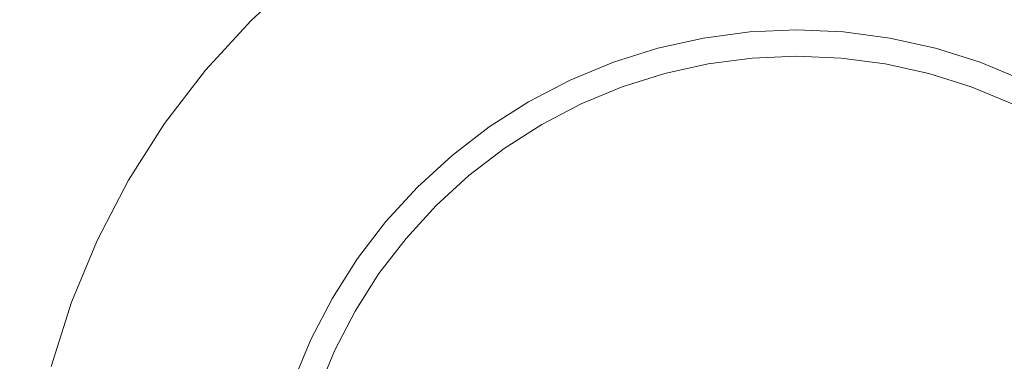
# Model space of a CAD drawing. Header units: millimetres. Extents: x -230 to 230, y -130 to 130.
# Tile 17 of 47: x -122 to -104, y 109 to 115. Entities that reach past the tile are written whole.
import ezdxf

# ---------------------------------------------------------------- set-up
doc = ezdxf.new("R2010")
doc.units = ezdxf.units.MM
doc.header["$LTSCALE"] = 25.4
doc.layers.add('Lighting-Moving Light', color=7, linetype='Continuous', lineweight=5, true_color=0x000000)

# ---------------------------------------------------------------- blocks, each defined once
blk = doc.blocks.new('Group-1')
at = {"layer": 'Lighting-Moving Light', "color": 7, "linetype": 'Continuous', "lineweight": 5, "transparency": 33554687}
for points, invisible_edges in [([(-503.576, 1.533, -25), (-503.576, 226.446, -25), (-761.075, 239.033, -25), (-761.075, -11.053, -25)], 14), ([(-516.162, 239.033, -25), (-761.075, 239.033, -25), (-503.576, 226.446, -25)], 10), ([(-758.504, 235.499, -116.924), (-757.565, 235.523, -116.924), (-770.152, 222.936, -116.924)], 10), ([(-770.152, 222.936, -116.924), (-519.672, 235.523, -116.924), (-519.672, -7.543, -116.924), (-757.565, -7.543, -116.924)], 11), ([(-757.565, 235.523, -116.924), (-519.672, 235.523, -116.924), (-770.152, 222.936, -116.924)], 10), ([(-758.504, 235.499, -116.924), (-770.152, 222.936, -116.924), (-770.128, 223.875, -116.924)], 9), ([(-758.504, 235.499, -116.924), (-770.128, 223.875, -116.924), (-770.056, 224.788, -116.924)], 9), ([(-759.417, 235.427, -116.924), (-758.504, 235.499, -116.924), (-770.056, 224.788, -116.924)], 10), ([(-760.303, 235.307, -116.924), (-759.417, 235.427, -116.924), (-770.056, 224.788, -116.924)], 10), ([(-760.303, 235.307, -116.924), (-770.056, 224.788, -116.924), (-769.936, 225.674, -116.924)], 9), ([(-760.303, 235.307, -116.924), (-769.936, 225.674, -116.924), (-769.769, 226.531, -116.924)], 9), ([(-761.16, 235.14, -116.924), (-760.303, 235.307, -116.924), (-769.769, 226.531, -116.924)], 10), ([(-746.119, 233.49, -24.957), (-747.383, 233.434, -24.957), (-746.997, 229.025, -0.368), (-746.119, 229.064, -0.368)], 10), ([(-747.383, 233.434, -24.957), (-746.119, 233.49, -24.957), (-744.855, 233.434, -24.957), (-746.119, 218.99, -24.957)], 12), ([(-744.855, 233.434, -24.957), (-746.119, 233.49, -24.957), (-746.119, 229.064, -0.368), (-745.241, 229.025, -0.368)], 10), ([(-749.872, 232.996, -24.957), (-748.637, 233.269, -24.957), (-747.383, 233.434, -24.957), (-746.119, 218.99, -24.957)], 12), ([(-747.383, 233.434, -24.957), (-748.637, 233.269, -24.957), (-747.868, 228.911, -0.368), (-746.997, 229.025, -0.368)], 10), ([(-744.855, 233.434, -24.957), (-743.601, 233.269, -24.957), (-742.366, 232.996, -24.957), (-746.119, 218.99, -24.957)], 12), ([(-743.601, 233.269, -24.957), (-744.855, 233.434, -24.957), (-745.241, 229.025, -0.368), (-744.369, 228.911, -0.368)], 10), ([(-748.637, 233.269, -24.957), (-749.872, 232.996, -24.957), (-748.726, 228.72, -0.368), (-747.868, 228.911, -0.368)], 10), ([(-742.366, 232.996, -24.957), (-743.601, 233.269, -24.957), (-744.369, 228.911, -0.368), (-743.511, 228.72, -0.368)], 10), ([(-752.247, 232.131, -24.957), (-751.078, 232.615, -24.957), (-749.872, 232.996, -24.957), (-746.119, 218.99, -24.957)], 12), ([(-749.872, 232.996, -24.957), (-751.078, 232.615, -24.957), (-749.564, 228.456, -0.368), (-748.726, 228.72, -0.368)], 10), ([(-742.366, 232.996, -24.957), (-741.159, 232.615, -24.957), (-739.991, 232.131, -24.957), (-746.119, 218.99, -24.957)], 12), ([(-741.159, 232.615, -24.957), (-742.366, 232.996, -24.957), (-743.511, 228.72, -0.368), (-742.673, 228.456, -0.368)], 10), ([(-751.078, 232.615, -24.957), (-752.247, 232.131, -24.957), (-750.376, 228.12, -0.368), (-749.564, 228.456, -0.368)], 10), ([(-739.991, 232.131, -24.957), (-741.159, 232.615, -24.957), (-742.673, 228.456, -0.368), (-741.861, 228.12, -0.368)], 10), ([(-754.436, 230.867, -24.957), (-753.369, 231.547, -24.957), (-752.247, 232.131, -24.957), (-746.119, 218.99, -24.957)], 12), ([(-752.247, 232.131, -24.957), (-753.369, 231.547, -24.957), (-751.156, 227.714, -0.368), (-750.376, 228.12, -0.368)], 10), ([(-739.991, 232.131, -24.957), (-738.869, 231.547, -24.957), (-737.802, 230.867, -24.957), (-746.119, 218.99, -24.957)], 12), ([(-753.369, 231.547, -24.957), (-754.436, 230.867, -24.957), (-751.897, 227.242, -0.368), (-751.156, 227.714, -0.368)], 10), ([(-756.372, 229.243, -24.957), (-755.439, 230.097, -24.957), (-754.436, 230.867, -24.957), (-746.119, 218.99, -24.957)], 12), ([(-754.436, 230.867, -24.957), (-755.439, 230.097, -24.957), (-752.594, 226.707, -0.368), (-751.897, 227.242, -0.368)], 10), ([(-737.802, 230.867, -24.957), (-736.798, 230.097, -24.957), (-735.866, 229.243, -24.957), (-746.119, 218.99, -24.957)], 12), ([(-755.439, 230.097, -24.957), (-756.372, 229.243, -24.957), (-753.242, 226.113, -0.368), (-752.594, 226.707, -0.368)], 10), ([(-757.996, 227.306, -24.957), (-757.226, 228.31, -24.957), (-756.372, 229.243, -24.957), (-746.119, 218.99, -24.957)], 12), ([(-756.372, 229.243, -24.957), (-757.226, 228.31, -24.957), (-753.836, 225.465, -0.368), (-753.242, 226.113, -0.368)], 10), ([(-735.866, 229.243, -24.957), (-735.011, 228.31, -24.957), (-734.241, 227.306, -24.957), (-746.119, 218.99, -24.957)], 12), ([(-746.996, 229.016, -0.326), (-746.119, 229.054, -0.326), (-746.119, 229.064, -0.368), (-746.997, 229.025, -0.368)], 11), ([(-746.995, 229.003, -0.284), (-746.119, 229.041, -0.284), (-746.119, 229.054, -0.326), (-746.996, 229.016, -0.326)], 15), ([(-746.119, 229.054, -0.326), (-745.242, 229.016, -0.326), (-745.241, 229.025, -0.368), (-746.119, 229.064, -0.368)], 11), ([(-746.119, 229.041, -0.284), (-745.243, 229.003, -0.284), (-745.242, 229.016, -0.326), (-746.119, 229.054, -0.326)], 15), ([(-748.724, 228.711, -0.326), (-747.866, 228.901, -0.326), (-747.868, 228.911, -0.368), (-748.726, 228.72, -0.368)], 11), ([(-748.72, 228.698, -0.284), (-747.864, 228.888, -0.284), (-747.866, 228.901, -0.326), (-748.724, 228.711, -0.326)], 15), ([(-748.716, 228.682, -0.244), (-747.861, 228.872, -0.244), (-747.864, 228.888, -0.284), (-748.72, 228.698, -0.284)], 15), ([(-748.711, 228.663, -0.205), (-747.858, 228.852, -0.205), (-747.861, 228.872, -0.244), (-748.716, 228.682, -0.244)], 15), ([(-747.866, 228.901, -0.326), (-746.996, 229.016, -0.326), (-746.997, 229.025, -0.368), (-747.868, 228.911, -0.368)], 11), ([(-747.864, 228.888, -0.284), (-746.995, 229.003, -0.284), (-746.996, 229.016, -0.326), (-747.866, 228.901, -0.326)], 15), ([(-747.861, 228.872, -0.244), (-746.993, 228.986, -0.244), (-746.995, 229.003, -0.284), (-747.864, 228.888, -0.284)], 15), ([(-747.858, 228.852, -0.205), (-746.992, 228.966, -0.205), (-746.993, 228.986, -0.244), (-747.861, 228.872, -0.244)], 15), ([(-747.854, 228.829, -0.169), (-746.99, 228.942, -0.169), (-746.992, 228.966, -0.205), (-747.858, 228.852, -0.205)], 15), ([(-747.849, 228.803, -0.134), (-746.987, 228.916, -0.134), (-746.99, 228.942, -0.169), (-747.854, 228.829, -0.169)], 15), ([(-747.844, 228.774, -0.102), (-746.985, 228.887, -0.102), (-746.987, 228.916, -0.134), (-747.849, 228.803, -0.134)], 15), ([(-747.838, 228.742, -0.073), (-746.982, 228.855, -0.073), (-746.985, 228.887, -0.102), (-747.844, 228.774, -0.102)], 15), ([(-746.993, 228.986, -0.244), (-746.119, 229.024, -0.244), (-746.119, 229.041, -0.284), (-746.995, 229.003, -0.284)], 15), ([(-746.992, 228.966, -0.205), (-746.119, 229.004, -0.205), (-746.119, 229.024, -0.244), (-746.993, 228.986, -0.244)], 15), ([(-746.99, 228.942, -0.169), (-746.119, 228.98, -0.169), (-746.119, 229.004, -0.205), (-746.992, 228.966, -0.205)], 15), ([(-746.987, 228.916, -0.134), (-746.119, 228.954, -0.134), (-746.119, 228.98, -0.169), (-746.99, 228.942, -0.169)], 15), ([(-746.985, 228.887, -0.102), (-746.119, 228.924, -0.102), (-746.119, 228.954, -0.134), (-746.987, 228.916, -0.134)], 15), ([(-746.982, 228.855, -0.073), (-746.119, 228.892, -0.073), (-746.119, 228.924, -0.102), (-746.985, 228.887, -0.102)], 15), ([(-746.979, 228.82, -0.046), (-746.119, 228.858, -0.046), (-746.119, 228.892, -0.073), (-746.982, 228.855, -0.073)], 15), ([(-746.119, 229.024, -0.244), (-745.244, 228.986, -0.244), (-745.243, 229.003, -0.284), (-746.119, 229.041, -0.284)], 15), ([(-746.119, 229.004, -0.205), (-745.246, 228.966, -0.205), (-745.244, 228.986, -0.244), (-746.119, 229.024, -0.244)], 15), ([(-746.119, 228.98, -0.169), (-745.248, 228.942, -0.169), (-745.246, 228.966, -0.205), (-746.119, 229.004, -0.205)], 15), ([(-746.119, 228.954, -0.134), (-745.25, 228.916, -0.134), (-745.248, 228.942, -0.169), (-746.119, 228.98, -0.169)], 15), ([(-746.119, 228.924, -0.102), (-745.253, 228.887, -0.102), (-745.25, 228.916, -0.134), (-746.119, 228.954, -0.134)], 15), ([(-746.119, 228.892, -0.073), (-745.256, 228.855, -0.073), (-745.253, 228.887, -0.102), (-746.119, 228.924, -0.102)], 15), ([(-746.119, 228.858, -0.046), (-745.259, 228.82, -0.046), (-745.256, 228.855, -0.073), (-746.119, 228.892, -0.073)], 15), ([(-745.256, 228.855, -0.073), (-744.399, 228.742, -0.073), (-744.394, 228.774, -0.102), (-745.253, 228.887, -0.102)], 15), ([(-745.253, 228.887, -0.102), (-744.394, 228.774, -0.102), (-744.388, 228.803, -0.134), (-745.25, 228.916, -0.134)], 15), ([(-745.25, 228.916, -0.134), (-744.388, 228.803, -0.134), (-744.384, 228.829, -0.169), (-745.248, 228.942, -0.169)], 15), ([(-745.248, 228.942, -0.169), (-744.384, 228.829, -0.169), (-744.38, 228.852, -0.205), (-745.246, 228.966, -0.205)], 15), ([(-745.246, 228.966, -0.205), (-744.38, 228.852, -0.205), (-744.376, 228.872, -0.244), (-745.244, 228.986, -0.244)], 15), ([(-745.244, 228.986, -0.244), (-744.376, 228.872, -0.244), (-744.373, 228.888, -0.284), (-745.243, 229.003, -0.284)], 15), ([(-745.243, 229.003, -0.284), (-744.373, 228.888, -0.284), (-744.371, 228.901, -0.326), (-745.242, 229.016, -0.326)], 15), ([(-745.242, 229.016, -0.326), (-744.371, 228.901, -0.326), (-744.369, 228.911, -0.368), (-745.241, 229.025, -0.368)], 11), ([(-744.38, 228.852, -0.205), (-743.527, 228.663, -0.205), (-743.522, 228.682, -0.244), (-744.376, 228.872, -0.244)], 15), ([(-744.376, 228.872, -0.244), (-743.522, 228.682, -0.244), (-743.517, 228.698, -0.284), (-744.373, 228.888, -0.284)], 15), ([(-744.373, 228.888, -0.284), (-743.517, 228.698, -0.284), (-743.514, 228.711, -0.326), (-744.371, 228.901, -0.326)], 15), ([(-744.371, 228.901, -0.326), (-743.514, 228.711, -0.326), (-743.511, 228.72, -0.368), (-744.369, 228.911, -0.368)], 11), ([(-749.561, 228.447, -0.326), (-748.724, 228.711, -0.326), (-748.726, 228.72, -0.368), (-749.564, 228.456, -0.368)], 11), ([(-749.557, 228.435, -0.284), (-748.72, 228.698, -0.284), (-748.724, 228.711, -0.326), (-749.561, 228.447, -0.326)], 15), ([(-749.551, 228.419, -0.244), (-748.716, 228.682, -0.244), (-748.72, 228.698, -0.284), (-749.557, 228.435, -0.284)], 15), ([(-749.544, 228.4, -0.205), (-748.711, 228.663, -0.205), (-748.716, 228.682, -0.244), (-749.551, 228.419, -0.244)], 15), ([(-748.705, 228.64, -0.169), (-747.854, 228.829, -0.169), (-747.858, 228.852, -0.205), (-748.711, 228.663, -0.205)], 15), ([(-748.698, 228.614, -0.134), (-747.849, 228.803, -0.134), (-747.854, 228.829, -0.169), (-748.705, 228.64, -0.169)], 15), ([(-748.69, 228.586, -0.102), (-747.844, 228.774, -0.102), (-747.849, 228.803, -0.134), (-748.698, 228.614, -0.134)], 15), ([(-748.682, 228.555, -0.073), (-747.838, 228.742, -0.073), (-747.844, 228.774, -0.102), (-748.69, 228.586, -0.102)], 15), ([(-748.673, 228.522, -0.046), (-747.832, 228.708, -0.046), (-747.838, 228.742, -0.073), (-748.682, 228.555, -0.073)], 15), ([(-748.663, 228.486, -0.023), (-747.826, 228.672, -0.023), (-747.832, 228.708, -0.046), (-748.673, 228.522, -0.046)], 15), ([(-747.832, 228.708, -0.046), (-746.979, 228.82, -0.046), (-746.982, 228.855, -0.073), (-747.838, 228.742, -0.073)], 15), ([(-747.826, 228.672, -0.023), (-746.976, 228.784, -0.023), (-746.979, 228.82, -0.046), (-747.832, 228.708, -0.046)], 15), ([(-747.819, 228.634, -0.003), (-746.972, 228.745, -0.003), (-746.976, 228.784, -0.023), (-747.826, 228.672, -0.023)], 15), ([(-747.812, 228.594, 0.013), (-746.969, 228.705, 0.013), (-746.972, 228.745, -0.003), (-747.819, 228.634, -0.003)], 15), ([(-747.805, 228.553, 0.027), (-746.965, 228.664, 0.027), (-746.969, 228.705, 0.013), (-747.812, 228.594, 0.013)], 15), ([(-746.976, 228.784, -0.023), (-746.119, 228.821, -0.023), (-746.119, 228.858, -0.046), (-746.979, 228.82, -0.046)], 15), ([(-746.972, 228.745, -0.003), (-746.119, 228.782, -0.003), (-746.119, 228.821, -0.023), (-746.976, 228.784, -0.023)], 15), ([(-746.969, 228.705, 0.013), (-746.119, 228.742, 0.013), (-746.119, 228.782, -0.003), (-746.972, 228.745, -0.003)], 15), ([(-746.965, 228.664, 0.027), (-746.119, 228.701, 0.027), (-746.119, 228.742, 0.013), (-746.969, 228.705, 0.013)], 15), ([(-746.961, 228.621, 0.036), (-746.119, 228.658, 0.036), (-746.119, 228.701, 0.027), (-746.965, 228.664, 0.027)], 15), ([(-746.119, 228.821, -0.023), (-745.262, 228.784, -0.023), (-745.259, 228.82, -0.046), (-746.119, 228.858, -0.046)], 15), ([(-746.119, 228.782, -0.003), (-745.265, 228.745, -0.003), (-745.262, 228.784, -0.023), (-746.119, 228.821, -0.023)], 15), ([(-746.119, 228.742, 0.013), (-745.269, 228.705, 0.013), (-745.265, 228.745, -0.003), (-746.119, 228.782, -0.003)], 15), ([(-746.119, 228.701, 0.027), (-745.272, 228.664, 0.027), (-745.269, 228.705, 0.013), (-746.119, 228.742, 0.013)], 15), ([(-746.119, 228.658, 0.036), (-745.276, 228.621, 0.036), (-745.272, 228.664, 0.027), (-746.119, 228.701, 0.027)], 15), ([(-745.272, 228.664, 0.027), (-744.432, 228.553, 0.027), (-744.425, 228.594, 0.013), (-745.269, 228.705, 0.013)], 15), ([(-745.269, 228.705, 0.013), (-744.425, 228.594, 0.013), (-744.418, 228.634, -0.003), (-745.265, 228.745, -0.003)], 15), ([(-745.265, 228.745, -0.003), (-744.418, 228.634, -0.003), (-744.412, 228.672, -0.023), (-745.262, 228.784, -0.023)], 15), ([(-745.262, 228.784, -0.023), (-744.412, 228.672, -0.023), (-744.405, 228.708, -0.046), (-745.259, 228.82, -0.046)], 15), ([(-745.259, 228.82, -0.046), (-744.405, 228.708, -0.046), (-744.399, 228.742, -0.073), (-745.256, 228.855, -0.073)], 15), ([(-744.412, 228.672, -0.023), (-743.574, 228.486, -0.023), (-743.565, 228.522, -0.046), (-744.405, 228.708, -0.046)], 15), ([(-744.405, 228.708, -0.046), (-743.565, 228.522, -0.046), (-743.556, 228.555, -0.073), (-744.399, 228.742, -0.073)], 15), ([(-744.399, 228.742, -0.073), (-743.556, 228.555, -0.073), (-743.547, 228.586, -0.102), (-744.394, 228.774, -0.102)], 15), ([(-744.394, 228.774, -0.102), (-743.547, 228.586, -0.102), (-743.54, 228.614, -0.134), (-744.388, 228.803, -0.134)], 15), ([(-744.388, 228.803, -0.134), (-743.54, 228.614, -0.134), (-743.533, 228.64, -0.169), (-744.384, 228.829, -0.169)], 15), ([(-744.384, 228.829, -0.169), (-743.533, 228.64, -0.169), (-743.527, 228.663, -0.205), (-744.38, 228.852, -0.205)], 15), ([(-743.527, 228.663, -0.205), (-742.694, 228.4, -0.205), (-742.687, 228.419, -0.244), (-743.522, 228.682, -0.244)], 15), ([(-743.522, 228.682, -0.244), (-742.687, 228.419, -0.244), (-742.681, 228.435, -0.284), (-743.517, 228.698, -0.284)], 15), ([(-743.517, 228.698, -0.284), (-742.681, 228.435, -0.284), (-742.677, 228.447, -0.326), (-743.514, 228.711, -0.326)], 15), ([(-743.514, 228.711, -0.326), (-742.677, 228.447, -0.326), (-742.673, 228.456, -0.368), (-743.511, 228.72, -0.368)], 11), ([(-749.536, 228.378, -0.169), (-748.705, 228.64, -0.169), (-748.711, 228.663, -0.205), (-749.544, 228.4, -0.205)], 15), ([(-749.527, 228.353, -0.134), (-748.698, 228.614, -0.134), (-748.705, 228.64, -0.169), (-749.536, 228.378, -0.169)], 15), ([(-749.517, 228.325, -0.102), (-748.69, 228.586, -0.102), (-748.698, 228.614, -0.134), (-749.527, 228.353, -0.134)], 15), ([(-749.506, 228.295, -0.073), (-748.682, 228.555, -0.073), (-748.69, 228.586, -0.102), (-749.517, 228.325, -0.102)], 15), ([(-749.494, 228.263, -0.046), (-748.673, 228.522, -0.046), (-748.682, 228.555, -0.073), (-749.506, 228.295, -0.073)], 15), ([(-749.481, 228.228, -0.023), (-748.663, 228.486, -0.023), (-748.673, 228.522, -0.046), (-749.494, 228.263, -0.046)], 15), ([(-748.653, 228.449, -0.003), (-747.819, 228.634, -0.003), (-747.826, 228.672, -0.023), (-748.663, 228.486, -0.023)], 15), ([(-748.643, 228.41, 0.013), (-747.812, 228.594, 0.013), (-747.819, 228.634, -0.003), (-748.653, 228.449, -0.003)], 15), ([(-748.632, 228.37, 0.027), (-747.805, 228.553, 0.027), (-747.812, 228.594, 0.013), (-748.643, 228.41, 0.013)], 15), ([(-748.621, 228.329, 0.036), (-747.798, 228.511, 0.036), (-747.805, 228.553, 0.027), (-748.632, 228.37, 0.027)], 15), ([(-748.61, 228.287, 0.042), (-747.79, 228.469, 0.042), (-747.798, 228.511, 0.036), (-748.621, 228.329, 0.036)], 15), ([(-746.954, 228.535, 0.043), (-747.783, 228.426, 0.043), (-748.599, 228.245, 0.043), (-746.119, 218.99, 0.043)], 12), ([(-747.798, 228.511, 0.036), (-746.961, 228.621, 0.036), (-746.965, 228.664, 0.027), (-747.805, 228.553, 0.027)], 15), ([(-747.79, 228.469, 0.042), (-746.958, 228.578, 0.042), (-746.961, 228.621, 0.036), (-747.798, 228.511, 0.036)], 15), ([(-747.783, 228.426, 0.043), (-746.954, 228.535, 0.043), (-746.958, 228.578, 0.042), (-747.79, 228.469, 0.042)], 14), ([(-746.958, 228.578, 0.042), (-746.119, 228.615, 0.042), (-746.119, 228.658, 0.036), (-746.961, 228.621, 0.036)], 15), ([(-746.954, 228.535, 0.043), (-746.119, 228.572, 0.043), (-746.119, 228.615, 0.042), (-746.958, 228.578, 0.042)], 14), ([(-745.284, 228.535, 0.043), (-746.119, 228.572, 0.043), (-746.954, 228.535, 0.043), (-746.119, 218.99, 0.043)], 12), ([(-746.119, 228.615, 0.042), (-745.28, 228.578, 0.042), (-745.276, 228.621, 0.036), (-746.119, 228.658, 0.036)], 15), ([(-746.119, 228.572, 0.043), (-745.284, 228.535, 0.043), (-745.28, 228.578, 0.042), (-746.119, 228.615, 0.042)], 14), ([(-743.639, 228.245, 0.043), (-744.455, 228.426, 0.043), (-745.284, 228.535, 0.043), (-746.119, 218.99, 0.043)], 12), ([(-745.284, 228.535, 0.043), (-744.455, 228.426, 0.043), (-744.447, 228.469, 0.042), (-745.28, 228.578, 0.042)], 14), ([(-745.28, 228.578, 0.042), (-744.447, 228.469, 0.042), (-744.44, 228.511, 0.036), (-745.276, 228.621, 0.036)], 15), ([(-745.276, 228.621, 0.036), (-744.44, 228.511, 0.036), (-744.432, 228.553, 0.027), (-745.272, 228.664, 0.027)], 15), ([(-744.447, 228.469, 0.042), (-743.628, 228.287, 0.042), (-743.616, 228.329, 0.036), (-744.44, 228.511, 0.036)], 15), ([(-744.44, 228.511, 0.036), (-743.616, 228.329, 0.036), (-743.605, 228.37, 0.027), (-744.432, 228.553, 0.027)], 15), ([(-744.432, 228.553, 0.027), (-743.605, 228.37, 0.027), (-743.595, 228.41, 0.013), (-744.425, 228.594, 0.013)], 15), ([(-744.425, 228.594, 0.013), (-743.595, 228.41, 0.013), (-743.584, 228.449, -0.003), (-744.418, 228.634, -0.003)], 15), ([(-744.418, 228.634, -0.003), (-743.584, 228.449, -0.003), (-743.574, 228.486, -0.023), (-744.412, 228.672, -0.023)], 15), ([(-743.574, 228.486, -0.023), (-742.756, 228.228, -0.023), (-742.744, 228.263, -0.046), (-743.565, 228.522, -0.046)], 15), ([(-743.565, 228.522, -0.046), (-742.744, 228.263, -0.046), (-742.732, 228.295, -0.073), (-743.556, 228.555, -0.073)], 15), ([(-743.556, 228.555, -0.073), (-742.732, 228.295, -0.073), (-742.721, 228.325, -0.102), (-743.547, 228.586, -0.102)], 15), ([(-743.547, 228.586, -0.102), (-742.721, 228.325, -0.102), (-742.711, 228.353, -0.134), (-743.54, 228.614, -0.134)], 15), ([(-743.54, 228.614, -0.134), (-742.711, 228.353, -0.134), (-742.702, 228.378, -0.169), (-743.533, 228.64, -0.169)], 15), ([(-743.533, 228.64, -0.169), (-742.702, 228.378, -0.169), (-742.694, 228.4, -0.205), (-743.527, 228.663, -0.205)], 15), ([(-757.226, 228.31, -24.957), (-757.996, 227.306, -24.957), (-754.371, 224.768, -0.368), (-753.836, 225.465, -0.368)], 10), ([(-750.372, 228.111, -0.326), (-749.561, 228.447, -0.326), (-749.564, 228.456, -0.368), (-750.376, 228.12, -0.368)], 11), ([(-750.367, 228.099, -0.284), (-749.557, 228.435, -0.284), (-749.561, 228.447, -0.326), (-750.372, 228.111, -0.326)], 15), ([(-750.36, 228.084, -0.244), (-749.551, 228.419, -0.244), (-749.557, 228.435, -0.284), (-750.367, 228.099, -0.284)], 15), ([(-750.351, 228.066, -0.205), (-749.544, 228.4, -0.205), (-749.551, 228.419, -0.244), (-750.36, 228.084, -0.244)], 15), ([(-750.341, 228.044, -0.169), (-749.536, 228.378, -0.169), (-749.544, 228.4, -0.205), (-750.351, 228.066, -0.205)], 15), ([(-750.33, 228.02, -0.134), (-749.527, 228.353, -0.134), (-749.536, 228.378, -0.169), (-750.341, 228.044, -0.169)], 15), ([(-750.317, 227.994, -0.102), (-749.517, 228.325, -0.102), (-749.527, 228.353, -0.134), (-750.33, 228.02, -0.134)], 15), ([(-750.304, 227.965, -0.073), (-749.506, 228.295, -0.073), (-749.517, 228.325, -0.102), (-750.317, 227.994, -0.102)], 15), ([(-749.468, 228.192, -0.003), (-748.653, 228.449, -0.003), (-748.663, 228.486, -0.023), (-749.481, 228.228, -0.023)], 15), ([(-749.454, 228.154, 0.013), (-748.643, 228.41, 0.013), (-748.653, 228.449, -0.003), (-749.468, 228.192, -0.003)], 15), ([(-749.44, 228.115, 0.027), (-748.632, 228.37, 0.027), (-748.643, 228.41, 0.013), (-749.454, 228.154, 0.013)], 15), ([(-749.426, 228.075, 0.036), (-748.621, 228.329, 0.036), (-748.632, 228.37, 0.027), (-749.44, 228.115, 0.027)], 15), ([(-749.411, 228.035, 0.042), (-748.61, 228.287, 0.042), (-748.621, 228.329, 0.036), (-749.426, 228.075, 0.036)], 15), ([(-748.599, 228.245, 0.043), (-747.783, 228.426, 0.043), (-747.79, 228.469, 0.042), (-748.61, 228.287, 0.042)], 14), ([(-744.455, 228.426, 0.043), (-743.639, 228.245, 0.043), (-743.628, 228.287, 0.042), (-744.447, 228.469, 0.042)], 14), ([(-743.628, 228.287, 0.042), (-742.827, 228.035, 0.042), (-742.812, 228.075, 0.036), (-743.616, 228.329, 0.036)], 15), ([(-743.616, 228.329, 0.036), (-742.812, 228.075, 0.036), (-742.797, 228.115, 0.027), (-743.605, 228.37, 0.027)], 15), ([(-743.605, 228.37, 0.027), (-742.797, 228.115, 0.027), (-742.783, 228.154, 0.013), (-743.595, 228.41, 0.013)], 15), ([(-743.595, 228.41, 0.013), (-742.783, 228.154, 0.013), (-742.769, 228.192, -0.003), (-743.584, 228.449, -0.003)], 15), ([(-743.584, 228.449, -0.003), (-742.769, 228.192, -0.003), (-742.756, 228.228, -0.023), (-743.574, 228.486, -0.023)], 15), ([(-742.732, 228.295, -0.073), (-741.934, 227.965, -0.073), (-741.92, 227.994, -0.102), (-742.721, 228.325, -0.102)], 15), ([(-742.721, 228.325, -0.102), (-741.92, 227.994, -0.102), (-741.908, 228.02, -0.134), (-742.711, 228.353, -0.134)], 15), ([(-742.711, 228.353, -0.134), (-741.908, 228.02, -0.134), (-741.896, 228.044, -0.169), (-742.702, 228.378, -0.169)], 15), ([(-742.702, 228.378, -0.169), (-741.896, 228.044, -0.169), (-741.887, 228.066, -0.205), (-742.694, 228.4, -0.205)], 15), ([(-742.694, 228.4, -0.205), (-741.887, 228.066, -0.205), (-741.878, 228.084, -0.244), (-742.687, 228.419, -0.244)], 15), ([(-742.687, 228.419, -0.244), (-741.878, 228.084, -0.244), (-741.871, 228.099, -0.284), (-742.681, 228.435, -0.284)], 15), ([(-742.681, 228.435, -0.284), (-741.871, 228.099, -0.284), (-741.865, 228.111, -0.326), (-742.677, 228.447, -0.326)], 15), ([(-742.677, 228.447, -0.326), (-741.865, 228.111, -0.326), (-741.861, 228.12, -0.368), (-742.673, 228.456, -0.368)], 11), ([(-751.151, 227.706, -0.326), (-750.372, 228.111, -0.326), (-750.376, 228.12, -0.368), (-751.156, 227.714, -0.368)], 11), ([(-750.289, 227.933, -0.046), (-749.494, 228.263, -0.046), (-749.506, 228.295, -0.073), (-750.304, 227.965, -0.073)], 15), ([(-750.274, 227.9, -0.023), (-749.481, 228.228, -0.023), (-749.494, 228.263, -0.046), (-750.289, 227.933, -0.046)], 15), ([(-750.257, 227.865, -0.003), (-749.468, 228.192, -0.003), (-749.481, 228.228, -0.023), (-750.274, 227.9, -0.023)], 15), ([(-750.24, 227.828, 0.013), (-749.454, 228.154, 0.013), (-749.468, 228.192, -0.003), (-750.257, 227.865, -0.003)], 15), ([(-750.223, 227.791, 0.027), (-749.44, 228.115, 0.027), (-749.454, 228.154, 0.013), (-750.24, 227.828, 0.013)], 15), ([(-748.599, 228.245, 0.043), (-749.396, 227.994, 0.043), (-750.168, 227.674, 0.043), (-746.119, 218.99, 0.043)], 12), ([(-749.396, 227.994, 0.043), (-748.599, 228.245, 0.043), (-748.61, 228.287, 0.042), (-749.411, 228.035, 0.042)], 14), ([(-742.069, 227.674, 0.043), (-742.842, 227.994, 0.043), (-743.639, 228.245, 0.043), (-746.119, 218.99, 0.043)], 12), ([(-743.639, 228.245, 0.043), (-742.842, 227.994, 0.043), (-742.827, 228.035, 0.042), (-743.628, 228.287, 0.042)], 14), ([(-742.797, 228.115, 0.027), (-742.015, 227.791, 0.027), (-741.997, 227.828, 0.013), (-742.783, 228.154, 0.013)], 15), ([(-742.783, 228.154, 0.013), (-741.997, 227.828, 0.013), (-741.98, 227.865, -0.003), (-742.769, 228.192, -0.003)], 15), ([(-742.769, 228.192, -0.003), (-741.98, 227.865, -0.003), (-741.964, 227.9, -0.023), (-742.756, 228.228, -0.023)], 15), ([(-742.756, 228.228, -0.023), (-741.964, 227.9, -0.023), (-741.948, 227.933, -0.046), (-742.744, 228.263, -0.046)], 15), ([(-742.744, 228.263, -0.046), (-741.948, 227.933, -0.046), (-741.934, 227.965, -0.073), (-742.732, 228.295, -0.073)], 15), ([(-751.144, 227.694, -0.284), (-750.367, 228.099, -0.284), (-750.372, 228.111, -0.326), (-751.151, 227.706, -0.326)], 15), ([(-751.136, 227.68, -0.244), (-750.36, 228.084, -0.244), (-750.367, 228.099, -0.284), (-751.144, 227.694, -0.284)], 15), ([(-751.126, 227.662, -0.205), (-750.351, 228.066, -0.205), (-750.36, 228.084, -0.244), (-751.136, 227.68, -0.244)], 15), ([(-751.114, 227.642, -0.169), (-750.341, 228.044, -0.169), (-750.351, 228.066, -0.205), (-751.126, 227.662, -0.205)], 15), ([(-751.101, 227.619, -0.134), (-750.33, 228.02, -0.134), (-750.341, 228.044, -0.169), (-751.114, 227.642, -0.169)], 15), ([(-751.086, 227.593, -0.102), (-750.317, 227.994, -0.102), (-750.33, 228.02, -0.134), (-751.101, 227.619, -0.134)], 15), ([(-751.07, 227.566, -0.073), (-750.304, 227.965, -0.073), (-750.317, 227.994, -0.102), (-751.086, 227.593, -0.102)], 15), ([(-751.053, 227.536, -0.046), (-750.289, 227.933, -0.046), (-750.304, 227.965, -0.073), (-751.07, 227.566, -0.073)], 15), ([(-750.205, 227.752, 0.036), (-749.426, 228.075, 0.036), (-749.44, 228.115, 0.027), (-750.223, 227.791, 0.027)], 15), ([(-750.187, 227.713, 0.042), (-749.411, 228.035, 0.042), (-749.426, 228.075, 0.036), (-750.205, 227.752, 0.036)], 15), ([(-750.168, 227.674, 0.043), (-749.396, 227.994, 0.043), (-749.411, 228.035, 0.042), (-750.187, 227.713, 0.042)], 14), ([(-742.842, 227.994, 0.043), (-742.069, 227.674, 0.043), (-742.051, 227.713, 0.042), (-742.827, 228.035, 0.042)], 14), ([(-742.827, 228.035, 0.042), (-742.051, 227.713, 0.042), (-742.033, 227.752, 0.036), (-742.812, 228.075, 0.036)], 15), ([(-742.812, 228.075, 0.036), (-742.033, 227.752, 0.036), (-742.015, 227.791, 0.027), (-742.797, 228.115, 0.027)], 15), ([(-751.034, 227.504, -0.023), (-750.274, 227.9, -0.023), (-750.289, 227.933, -0.046), (-751.053, 227.536, -0.046)], 15), ([(-751.015, 227.47, -0.003), (-750.257, 227.865, -0.003), (-750.274, 227.9, -0.023), (-751.034, 227.504, -0.023)], 15), ([(-750.995, 227.436, 0.013), (-750.24, 227.828, 0.013), (-750.257, 227.865, -0.003), (-751.015, 227.47, -0.003)], 15), ([(-750.974, 227.4, 0.027), (-750.223, 227.791, 0.027), (-750.24, 227.828, 0.013), (-750.995, 227.436, 0.013)], 15), ([(-750.953, 227.363, 0.036), (-750.205, 227.752, 0.036), (-750.223, 227.791, 0.027), (-750.974, 227.4, 0.027)], 15), ([(-750.931, 227.326, 0.042), (-750.187, 227.713, 0.042), (-750.205, 227.752, 0.036), (-750.953, 227.363, 0.036)], 15), ([(-751.892, 227.234, -0.326), (-751.151, 227.706, -0.326), (-751.156, 227.714, -0.368), (-751.897, 227.242, -0.368)], 11), ([(-751.884, 227.223, -0.284), (-751.144, 227.694, -0.284), (-751.151, 227.706, -0.326), (-751.892, 227.234, -0.326)], 15), ([(-751.874, 227.209, -0.244), (-751.136, 227.68, -0.244), (-751.144, 227.694, -0.284), (-751.884, 227.223, -0.284)], 15), ([(-751.863, 227.193, -0.205), (-751.126, 227.662, -0.205), (-751.136, 227.68, -0.244), (-751.874, 227.209, -0.244)], 15), ([(-751.849, 227.174, -0.169), (-751.114, 227.642, -0.169), (-751.126, 227.662, -0.205), (-751.863, 227.193, -0.205)], 15), ([(-751.834, 227.152, -0.134), (-751.101, 227.619, -0.134), (-751.114, 227.642, -0.169), (-751.849, 227.174, -0.169)], 15), ([(-751.817, 227.128, -0.102), (-751.086, 227.593, -0.102), (-751.101, 227.619, -0.134), (-751.834, 227.152, -0.134)], 15), ([(-751.799, 227.101, -0.073), (-751.07, 227.566, -0.073), (-751.086, 227.593, -0.102), (-751.817, 227.128, -0.102)], 15), ([(-751.779, 227.073, -0.046), (-751.053, 227.536, -0.046), (-751.07, 227.566, -0.073), (-751.799, 227.101, -0.073)], 15), ([(-750.168, 227.674, 0.043), (-750.91, 227.288, 0.043), (-751.615, 226.839, 0.043), (-746.119, 218.99, 0.043)], 12), ([(-750.91, 227.288, 0.043), (-750.168, 227.674, 0.043), (-750.187, 227.713, 0.042), (-750.931, 227.326, 0.042)], 14), ([(-740.623, 226.839, 0.043), (-741.328, 227.288, 0.043), (-742.069, 227.674, 0.043), (-746.119, 218.99, 0.043)], 12), ([(-751.758, 227.043, -0.023), (-751.034, 227.504, -0.023), (-751.053, 227.536, -0.046), (-751.779, 227.073, -0.046)], 15), ([(-751.736, 227.011, -0.003), (-751.015, 227.47, -0.003), (-751.034, 227.504, -0.023), (-751.758, 227.043, -0.023)], 15), ([(-751.713, 226.978, 0.013), (-750.995, 227.436, 0.013), (-751.015, 227.47, -0.003), (-751.736, 227.011, -0.003)], 15), ([(-751.689, 226.944, 0.027), (-750.974, 227.4, 0.027), (-750.995, 227.436, 0.013), (-751.713, 226.978, 0.013)], 15), ([(-751.664, 226.91, 0.036), (-750.953, 227.363, 0.036), (-750.974, 227.4, 0.027), (-751.689, 226.944, 0.027)], 15), ([(-759.26, 225.118, -24.957), (-758.676, 226.24, -24.957), (-757.996, 227.306, -24.957), (-746.119, 218.99, -24.957)], 12), ([(-757.996, 227.306, -24.957), (-758.676, 226.24, -24.957), (-754.843, 224.027, -0.368), (-754.371, 224.768, -0.368)], 10), ([(-752.588, 226.699, -0.326), (-751.892, 227.234, -0.326), (-751.897, 227.242, -0.368), (-752.594, 226.707, -0.368)], 11), ([(-752.58, 226.689, -0.284), (-751.884, 227.223, -0.284), (-751.892, 227.234, -0.326), (-752.588, 226.699, -0.326)], 15), ([(-752.569, 226.677, -0.244), (-751.874, 227.209, -0.244), (-751.884, 227.223, -0.284), (-752.58, 226.689, -0.284)], 15), ([(-752.556, 226.661, -0.205), (-751.863, 227.193, -0.205), (-751.874, 227.209, -0.244), (-752.569, 226.677, -0.244)], 15), ([(-751.64, 226.874, 0.042), (-750.931, 227.326, 0.042), (-750.953, 227.363, 0.036), (-751.664, 226.91, 0.036)], 15), ([(-751.615, 226.839, 0.043), (-750.91, 227.288, 0.043), (-750.931, 227.326, 0.042), (-751.64, 226.874, 0.042)], 14), ([(-734.241, 227.306, -24.957), (-733.561, 226.24, -24.957), (-732.977, 225.118, -24.957), (-746.119, 218.99, -24.957)], 12), ([(-752.541, 226.643, -0.169), (-751.849, 227.174, -0.169), (-751.863, 227.193, -0.205), (-752.556, 226.661, -0.205)], 15), ([(-752.524, 226.623, -0.134), (-751.834, 227.152, -0.134), (-751.849, 227.174, -0.169), (-752.541, 226.643, -0.169)], 15), ([(-752.505, 226.6, -0.102), (-751.817, 227.128, -0.102), (-751.834, 227.152, -0.134), (-752.524, 226.623, -0.134)], 15), ([(-752.484, 226.576, -0.073), (-751.799, 227.101, -0.073), (-751.817, 227.128, -0.102), (-752.505, 226.6, -0.102)], 15), ([(-752.462, 226.549, -0.046), (-751.779, 227.073, -0.046), (-751.799, 227.101, -0.073), (-752.484, 226.576, -0.073)], 15), ([(-752.438, 226.521, -0.023), (-751.758, 227.043, -0.023), (-751.779, 227.073, -0.046), (-752.462, 226.549, -0.046)], 15), ([(-752.413, 226.491, -0.003), (-751.736, 227.011, -0.003), (-751.758, 227.043, -0.023), (-752.438, 226.521, -0.023)], 15), ([(-752.388, 226.461, 0.013), (-751.713, 226.978, 0.013), (-751.736, 227.011, -0.003), (-752.413, 226.491, -0.003)], 15), ([(-751.615, 226.839, 0.043), (-752.278, 226.33, 0.043), (-752.894, 225.765, 0.043), (-746.119, 218.99, 0.043)], 12), ([(-752.361, 226.429, 0.027), (-751.689, 226.944, 0.027), (-751.713, 226.978, 0.013), (-752.388, 226.461, 0.013)], 15), ([(-752.334, 226.396, 0.036), (-751.664, 226.91, 0.036), (-751.689, 226.944, 0.027), (-752.361, 226.429, 0.027)], 15), ([(-752.306, 226.363, 0.042), (-751.64, 226.874, 0.042), (-751.664, 226.91, 0.036), (-752.334, 226.396, 0.036)], 15), ([(-752.278, 226.33, 0.043), (-751.615, 226.839, 0.043), (-751.64, 226.874, 0.042), (-752.306, 226.363, 0.042)], 14), ([(-739.343, 225.765, 0.043), (-739.96, 226.33, 0.043), (-740.623, 226.839, 0.043), (-746.119, 218.99, 0.043)], 12), ([(-753.235, 226.106, -0.326), (-752.588, 226.699, -0.326), (-752.594, 226.707, -0.368), (-753.242, 226.113, -0.368)], 11), ([(-753.226, 226.097, -0.284), (-752.58, 226.689, -0.284), (-752.588, 226.699, -0.326), (-753.235, 226.106, -0.326)], 15), ([(-753.214, 226.085, -0.244), (-752.569, 226.677, -0.244), (-752.58, 226.689, -0.284), (-753.226, 226.097, -0.284)], 15), ([(-753.2, 226.071, -0.205), (-752.556, 226.661, -0.205), (-752.569, 226.677, -0.244), (-753.214, 226.085, -0.244)], 15), ([(-753.183, 226.054, -0.169), (-752.541, 226.643, -0.169), (-752.556, 226.661, -0.205), (-753.2, 226.071, -0.205)], 15), ([(-753.165, 226.035, -0.134), (-752.524, 226.623, -0.134), (-752.541, 226.643, -0.169), (-753.183, 226.054, -0.169)], 15), ([(-753.144, 226.015, -0.102), (-752.505, 226.6, -0.102), (-752.524, 226.623, -0.134), (-753.165, 226.035, -0.134)], 15), ([(-753.121, 225.992, -0.073), (-752.484, 226.576, -0.073), (-752.505, 226.6, -0.102), (-753.144, 226.015, -0.102)], 15), ([(-753.097, 225.967, -0.046), (-752.462, 226.549, -0.046), (-752.484, 226.576, -0.073), (-753.121, 225.992, -0.073)], 15), ([(-753.071, 225.941, -0.023), (-752.438, 226.521, -0.023), (-752.462, 226.549, -0.046), (-753.097, 225.967, -0.046)], 15), ([(-753.043, 225.914, -0.003), (-752.413, 226.491, -0.003), (-752.438, 226.521, -0.023), (-753.071, 225.941, -0.023)], 15), ([(-753.015, 225.886, 0.013), (-752.388, 226.461, 0.013), (-752.413, 226.491, -0.003), (-753.043, 225.914, -0.003)], 15), ([(-752.986, 225.856, 0.027), (-752.361, 226.429, 0.027), (-752.388, 226.461, 0.013), (-753.015, 225.886, 0.013)], 15), ([(-752.955, 225.826, 0.036), (-752.334, 226.396, 0.036), (-752.361, 226.429, 0.027), (-752.986, 225.856, 0.027)], 15), ([(-752.925, 225.796, 0.042), (-752.306, 226.363, 0.042), (-752.334, 226.396, 0.036), (-752.955, 225.826, 0.036)], 15), ([(-752.894, 225.765, 0.043), (-752.278, 226.33, 0.043), (-752.306, 226.363, 0.042), (-752.925, 225.796, 0.042)], 14), ([(-758.676, 226.24, -24.957), (-759.26, 225.118, -24.957), (-755.249, 223.247, -0.368), (-754.843, 224.027, -0.368)], 10), ([(-753.829, 225.459, -0.326), (-753.235, 226.106, -0.326), (-753.242, 226.113, -0.368), (-753.836, 225.465, -0.368)], 11), ([(-753.818, 225.45, -0.284), (-753.226, 226.097, -0.284), (-753.235, 226.106, -0.326), (-753.829, 225.459, -0.326)], 15), ([(-753.806, 225.44, -0.244), (-753.214, 226.085, -0.244), (-753.226, 226.097, -0.284), (-753.818, 225.45, -0.284)], 15), ([(-753.79, 225.427, -0.205), (-753.2, 226.071, -0.205), (-753.214, 226.085, -0.244), (-753.806, 225.44, -0.244)], 15), ([(-753.772, 225.412, -0.169), (-753.183, 226.054, -0.169), (-753.2, 226.071, -0.205), (-753.79, 225.427, -0.205)], 15), ([(-753.752, 225.395, -0.134), (-753.165, 226.035, -0.134), (-753.183, 226.054, -0.169), (-753.772, 225.412, -0.169)], 15), ([(-753.729, 225.376, -0.102), (-753.144, 226.015, -0.102), (-753.165, 226.035, -0.134), (-753.752, 225.395, -0.134)], 15), ([(-753.705, 225.355, -0.073), (-753.121, 225.992, -0.073), (-753.144, 226.015, -0.102), (-753.729, 225.376, -0.102)], 15), ([(-753.678, 225.333, -0.046), (-753.097, 225.967, -0.046), (-753.121, 225.992, -0.073), (-753.705, 225.355, -0.073)], 15), ([(-753.65, 225.309, -0.023), (-753.071, 225.941, -0.023), (-753.097, 225.967, -0.046), (-753.678, 225.333, -0.046)], 15), ([(-753.62, 225.284, -0.003), (-753.043, 225.914, -0.003), (-753.071, 225.941, -0.023), (-753.65, 225.309, -0.023)], 15), ([(-753.59, 225.258, 0.013), (-753.015, 225.886, 0.013), (-753.043, 225.914, -0.003), (-753.62, 225.284, -0.003)], 15), ([(-752.894, 225.765, 0.043), (-753.459, 225.149, 0.043), (-753.968, 224.486, 0.043), (-746.119, 218.99, 0.043)], 12), ([(-753.558, 225.232, 0.027), (-752.986, 225.856, 0.027), (-753.015, 225.886, 0.013), (-753.59, 225.258, 0.013)], 15), ([(-753.525, 225.204, 0.036), (-752.955, 225.826, 0.036), (-752.986, 225.856, 0.027), (-753.558, 225.232, 0.027)], 15), ([(-753.492, 225.177, 0.042), (-752.925, 225.796, 0.042), (-752.955, 225.826, 0.036), (-753.525, 225.204, 0.036)], 15), ([(-753.459, 225.149, 0.043), (-752.894, 225.765, 0.043), (-752.925, 225.796, 0.042), (-753.492, 225.177, 0.042)], 14), ([(-738.27, 224.486, 0.043), (-738.779, 225.149, 0.043), (-739.343, 225.765, 0.043), (-746.119, 218.99, 0.043)], 12), ([(-754.363, 224.762, -0.326), (-753.829, 225.459, -0.326), (-753.836, 225.465, -0.368), (-754.371, 224.768, -0.368)], 11), ([(-754.352, 224.755, -0.284), (-753.818, 225.45, -0.284), (-753.829, 225.459, -0.326), (-754.363, 224.762, -0.326)], 15), ([(-754.339, 224.745, -0.244), (-753.806, 225.44, -0.244), (-753.818, 225.45, -0.284), (-754.352, 224.755, -0.284)], 15), ([(-754.322, 224.734, -0.205), (-753.79, 225.427, -0.205), (-753.806, 225.44, -0.244), (-754.339, 224.745, -0.244)], 15), ([(-754.303, 224.72, -0.169), (-753.772, 225.412, -0.169), (-753.79, 225.427, -0.205), (-754.322, 224.734, -0.205)], 15), ([(-754.281, 224.705, -0.134), (-753.752, 225.395, -0.134), (-753.772, 225.412, -0.169), (-754.303, 224.72, -0.169)], 15), ([(-754.257, 224.688, -0.102), (-753.729, 225.376, -0.102), (-753.752, 225.395, -0.134), (-754.281, 224.705, -0.134)], 15), ([(-754.231, 224.67, -0.073), (-753.705, 225.355, -0.073), (-753.729, 225.376, -0.102), (-754.257, 224.688, -0.102)], 15), ([(-754.202, 224.65, -0.046), (-753.678, 225.333, -0.046), (-753.705, 225.355, -0.073), (-754.231, 224.67, -0.073)], 15), ([(-754.172, 224.629, -0.023), (-753.65, 225.309, -0.023), (-753.678, 225.333, -0.046), (-754.202, 224.65, -0.046)], 15), ([(-754.141, 224.607, -0.003), (-753.62, 225.284, -0.003), (-753.65, 225.309, -0.023), (-754.172, 224.629, -0.023)], 15), ([(-754.108, 224.583, 0.013), (-753.59, 225.258, 0.013), (-753.62, 225.284, -0.003), (-754.141, 224.607, -0.003)], 15), ([(-754.074, 224.56, 0.027), (-753.558, 225.232, 0.027), (-753.59, 225.258, 0.013), (-754.108, 224.583, 0.013)], 15), ([(-754.039, 224.535, 0.036), (-753.525, 225.204, 0.036), (-753.558, 225.232, 0.027), (-754.074, 224.56, 0.027)], 15), ([(-754.003, 224.511, 0.042), (-753.492, 225.177, 0.042), (-753.525, 225.204, 0.036), (-754.039, 224.535, 0.036)], 15), ([(-753.968, 224.486, 0.043), (-753.459, 225.149, 0.043), (-753.492, 225.177, 0.042), (-754.003, 224.511, 0.042)], 14), ([(-760.125, 222.743, -24.957), (-759.744, 223.949, -24.957), (-759.26, 225.118, -24.957), (-746.119, 218.99, -24.957)], 12), ([(-759.26, 225.118, -24.957), (-759.744, 223.949, -24.957), (-755.585, 222.435, -0.368), (-755.249, 223.247, -0.368)], 10), ([(-732.977, 225.118, -24.957), (-732.493, 223.949, -24.957), (-732.113, 222.743, -24.957), (-746.119, 218.99, -24.957)], 12), ([(-754.835, 224.022, -0.326), (-754.363, 224.762, -0.326), (-754.371, 224.768, -0.368), (-754.843, 224.027, -0.368)], 11), ([(-754.823, 224.015, -0.284), (-754.352, 224.755, -0.284), (-754.363, 224.762, -0.326), (-754.835, 224.022, -0.326)], 15), ([(-754.809, 224.007, -0.244), (-754.339, 224.745, -0.244), (-754.352, 224.755, -0.284), (-754.823, 224.015, -0.284)], 15), ([(-754.791, 223.997, -0.205), (-754.322, 224.734, -0.205), (-754.339, 224.745, -0.244), (-754.809, 224.007, -0.244)], 15), ([(-754.771, 223.985, -0.169), (-754.303, 224.72, -0.169), (-754.322, 224.734, -0.205), (-754.791, 223.997, -0.205)], 15), ([(-754.748, 223.972, -0.134), (-754.281, 224.705, -0.134), (-754.303, 224.72, -0.169), (-754.771, 223.985, -0.169)], 15), ([(-754.723, 223.957, -0.102), (-754.257, 224.688, -0.102), (-754.281, 224.705, -0.134), (-754.748, 223.972, -0.134)], 15), ([(-754.695, 223.941, -0.073), (-754.231, 224.67, -0.073), (-754.257, 224.688, -0.102), (-754.723, 223.957, -0.102)], 15), ([(-754.665, 223.924, -0.046), (-754.202, 224.65, -0.046), (-754.231, 224.67, -0.073), (-754.695, 223.941, -0.073)], 15), ([(-754.633, 223.905, -0.023), (-754.172, 224.629, -0.023), (-754.202, 224.65, -0.046), (-754.665, 223.924, -0.046)], 15), ([(-754.6, 223.886, -0.003), (-754.141, 224.607, -0.003), (-754.172, 224.629, -0.023), (-754.633, 223.905, -0.023)], 15), ([(-754.565, 223.866, 0.013), (-754.108, 224.583, 0.013), (-754.141, 224.607, -0.003), (-754.6, 223.886, -0.003)], 15), ([(-753.968, 224.486, 0.043), (-754.417, 223.781, 0.043), (-754.803, 223.039, 0.043), (-746.119, 218.99, 0.043)], 12), ([(-754.529, 223.845, 0.027), (-754.074, 224.56, 0.027), (-754.108, 224.583, 0.013), (-754.565, 223.866, 0.013)], 15), ([(-754.492, 223.824, 0.036), (-754.039, 224.535, 0.036), (-754.074, 224.56, 0.027), (-754.529, 223.845, 0.027)], 15), ([(-754.455, 223.802, 0.042), (-754.003, 224.511, 0.042), (-754.039, 224.535, 0.036), (-754.492, 223.824, 0.036)], 15), ([(-754.417, 223.781, 0.043), (-753.968, 224.486, 0.043), (-754.003, 224.511, 0.042), (-754.455, 223.802, 0.042)], 14), ([(-737.435, 223.039, 0.043), (-737.821, 223.781, 0.043), (-738.27, 224.486, 0.043), (-746.119, 218.99, 0.043)], 12), ([(-759.744, 223.949, -24.957), (-760.125, 222.743, -24.957), (-755.85, 221.597, -0.368), (-755.585, 222.435, -0.368)], 10), ([(-755.24, 223.243, -0.326), (-754.835, 224.022, -0.326), (-754.843, 224.027, -0.368), (-755.249, 223.247, -0.368)], 11), ([(-755.228, 223.237, -0.284), (-754.823, 224.015, -0.284), (-754.835, 224.022, -0.326), (-755.24, 223.243, -0.326)], 15), ([(-755.213, 223.23, -0.244), (-754.809, 224.007, -0.244), (-754.823, 224.015, -0.284), (-755.228, 223.237, -0.284)], 15), ([(-755.195, 223.222, -0.205), (-754.791, 223.997, -0.205), (-754.809, 224.007, -0.244), (-755.213, 223.23, -0.244)], 15), ([(-755.174, 223.212, -0.169), (-754.771, 223.985, -0.169), (-754.791, 223.997, -0.205), (-755.195, 223.222, -0.205)], 15), ([(-755.149, 223.201, -0.134), (-754.748, 223.972, -0.134), (-754.771, 223.985, -0.169), (-755.174, 223.212, -0.169)], 15), ([(-755.123, 223.188, -0.102), (-754.723, 223.957, -0.102), (-754.748, 223.972, -0.134), (-755.149, 223.201, -0.134)], 15), ([(-755.094, 223.175, -0.073), (-754.695, 223.941, -0.073), (-754.723, 223.957, -0.102), (-755.123, 223.188, -0.102)], 15), ([(-755.062, 223.16, -0.046), (-754.665, 223.924, -0.046), (-754.695, 223.941, -0.073), (-755.094, 223.175, -0.073)], 15), ([(-755.029, 223.145, -0.023), (-754.633, 223.905, -0.023), (-754.665, 223.924, -0.046), (-755.062, 223.16, -0.046)], 15), ([(-754.994, 223.128, -0.003), (-754.6, 223.886, -0.003), (-754.633, 223.905, -0.023), (-755.029, 223.145, -0.023)], 15), ([(-754.958, 223.111, 0.013), (-754.565, 223.866, 0.013), (-754.6, 223.886, -0.003), (-754.994, 223.128, -0.003)], 15), ([(-754.92, 223.094, 0.027), (-754.529, 223.845, 0.027), (-754.565, 223.866, 0.013), (-754.958, 223.111, 0.013)], 15), ([(-754.881, 223.076, 0.036), (-754.492, 223.824, 0.036), (-754.529, 223.845, 0.027), (-754.92, 223.094, 0.027)], 15), ([(-754.842, 223.058, 0.042), (-754.455, 223.802, 0.042), (-754.492, 223.824, 0.036), (-754.881, 223.076, 0.036)], 15), ([(-754.803, 223.039, 0.043), (-754.417, 223.781, 0.043), (-754.455, 223.802, 0.042), (-754.842, 223.058, 0.042)], 14), ([(-755.576, 222.432, -0.326), (-755.24, 223.243, -0.326), (-755.249, 223.247, -0.368), (-755.585, 222.435, -0.368)], 11), ([(-755.564, 222.427, -0.284), (-755.228, 223.237, -0.284), (-755.24, 223.243, -0.326), (-755.576, 222.432, -0.326)], 15), ([(-755.548, 222.422, -0.244), (-755.213, 223.23, -0.244), (-755.228, 223.237, -0.284), (-755.564, 222.427, -0.284)], 15), ([(-755.529, 222.415, -0.205), (-755.195, 223.222, -0.205), (-755.213, 223.23, -0.244), (-755.548, 222.422, -0.244)], 15), ([(-755.507, 222.407, -0.169), (-755.174, 223.212, -0.169), (-755.195, 223.222, -0.205), (-755.529, 222.415, -0.205)], 15), ([(-755.482, 222.398, -0.134), (-755.149, 223.201, -0.134), (-755.174, 223.212, -0.169), (-755.507, 222.407, -0.169)], 15), ([(-755.454, 222.388, -0.102), (-755.123, 223.188, -0.102), (-755.149, 223.201, -0.134), (-755.482, 222.398, -0.134)], 15), ([(-755.424, 222.377, -0.073), (-755.094, 223.175, -0.073), (-755.123, 223.188, -0.102), (-755.454, 222.388, -0.102)], 15), ([(-755.392, 222.365, -0.046), (-755.062, 223.16, -0.046), (-755.094, 223.175, -0.073), (-755.424, 222.377, -0.073)], 15), ([(-755.357, 222.352, -0.023), (-755.029, 223.145, -0.023), (-755.062, 223.16, -0.046), (-755.392, 222.365, -0.046)], 15), ([(-755.321, 222.339, -0.003), (-754.994, 223.128, -0.003), (-755.029, 223.145, -0.023), (-755.357, 222.352, -0.023)], 15), ([(-755.283, 222.325, 0.013), (-754.958, 223.111, 0.013), (-754.994, 223.128, -0.003), (-755.321, 222.339, -0.003)], 15), ([(-754.803, 223.039, 0.043), (-755.123, 222.267, 0.043), (-755.374, 221.47, 0.043), (-746.119, 218.99, 0.043)], 12), ([(-755.244, 222.311, 0.027), (-754.92, 223.094, 0.027), (-754.958, 223.111, 0.013), (-755.283, 222.325, 0.013)], 15), ([(-755.204, 222.296, 0.036), (-754.881, 223.076, 0.036), (-754.92, 223.094, 0.027), (-755.244, 222.311, 0.027)], 15), ([(-755.164, 222.282, 0.042), (-754.842, 223.058, 0.042), (-754.881, 223.076, 0.036), (-755.204, 222.296, 0.036)], 15), ([(-755.123, 222.267, 0.043), (-754.803, 223.039, 0.043), (-754.842, 223.058, 0.042), (-755.164, 222.282, 0.042)], 14), ([(-736.863, 221.47, 0.043), (-737.115, 222.267, 0.043), (-737.435, 223.039, 0.043), (-746.119, 218.99, 0.043)], 12), ([(-770.152, 5.043, -116.924), (-770.152, 222.936, -116.924), (-757.565, -7.543, -116.924)], 10)]:
    blk.add_3dface(points, dxfattribs=dict(at, invisible_edges=invisible_edges))
at = {"layer": 'Lighting-Moving Light', "color": 0, "flags": 1}
for tag in ['Yoke', '3D_Symbol_Name', 'Weight', 'Weight', 'Wattage', 'Candlepower', 'Body', 'Model_Name', 'Beam_Angle', 'Field_Angle', 'Remarks', 'Beam_Angle_2', 'Field_Angle_2', 'Num_Channels', 'Frame_Size', 'Device_Type', 'FixtureID', 'Frame_Size', 'Base', 'Lens', 'Inst_Type', 'Lamp']:
    blk.add_attdef(tag, (-554.515, 111.223), '', height=0.18, dxfattribs=at)

msp = doc.modelspace()

# ---------------------------------------------------------------- block references
at = {"layer": 'Lighting-Moving Light', "color": 7, "transparency": 33554687}
msp.add_blockref('Group-1', (638.619, -113.99), dxfattribs=at)

doc.saveas('drawing.dxf')
